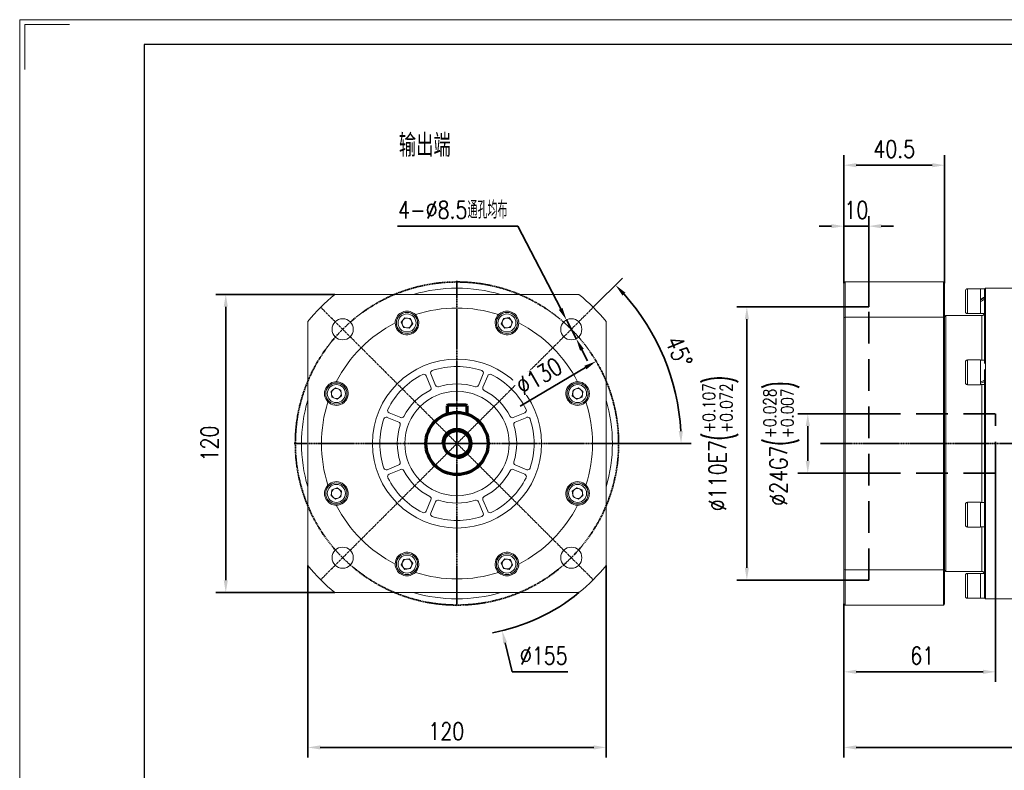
# Model space of a CAD drawing. Header units: millimetres. Extents: x 8145 to 8986, y -564 to 31.
# Tile 2 of 3: x 8145 to 8541, y -271 to 31. Entities that reach past the tile are written whole.
import ezdxf

# ---------------------------------------------------------------- set-up
doc = ezdxf.new("R2010")
doc.units = ezdxf.units.MM
doc.set_wipeout_variables(frame=1)
doc.header["$PDSIZE"] = -5
doc.linetypes.add('CENTER', pattern=[0.6, 0.375, -0.075, 0.075, -0.075])
doc.linetypes.add('DASHED', pattern=[19.05, 12.7, -6.35])
doc.layers.get('0').update_dxf_attribs({"lineweight": 18})
doc.layers.get('Defpoints').update_dxf_attribs({"lineweight": 18})
for name, color, linetype, lineweight in [('1轮廓实线层', 7, 'Continuous', 70), ('2细线层', 4, 'Continuous', 35), ('3中心线层', 1, 'CENTER', 35), ('4虚线层', 6, 'DASHED', 35), ('6文字层', 3, 'Continuous', 35), ('7标注层', 4, 'Continuous', 35), ('图框_外框线', 7, 'Continuous', 18)]:
    doc.layers.add(name, color=color, linetype=linetype, lineweight=lineweight)
doc.styles.add('TH_GBDIM', font='romans.shx', dxfattribs={"width": 0.8, "bigfont": 'gbcbig.shx'})
doc.styles.add('标准', font='txt', dxfattribs={"width": 0.667})
doc.dimstyles.new('TH_GBDIM', dxfattribs={"dimscale": 2, "dimtxt": 3.5, "dimasz": 2.5, "dimexe": 2, "dimexo": 0, "dimgap": 1.5, "dimtad": 1, "dimdec": 1, "dimdsep": 46, "dimtxsty": 'TH_GBDIM', "dimcen": 2.5, "dimclrd": 130, "dimclre": 130, "dimclrt": 3, "dimadec": 0, "dimazin": 2, "dimtfac": 0.714286, "dimtdec": 1, "dimtmove": 0, "dimatfit": 3, "dimfxl": 1, "dimtzin": 0, "dimlwd": -1, "dimlwe": -1, "dimarcsym": 0})

# ---------------------------------------------------------------- blocks, each defined once
blk = doc.blocks.new('*U10')
at = {"layer": '3中心线层'}
blk.add_line((-27.4, -27.4), (27.4, 27.4), dxfattribs=at)
blk = doc.blocks.new('*U9')
at = {"layer": '1轮廓实线层', "color": 0, "linetype": 'ByBlock', "lineweight": -2, "transparency": 16777216}
for p, rotation in [((1847.99, 3242.57), 90), ((1847.99, 3187.77), 180), ((1902.79, 3187.77), 270)]:
    blk.add_blockref('*U10', p, dxfattribs=dict(at, rotation=rotation))
blk.add_blockref('*U10', (1902.79, 3242.57), dxfattribs=at)
blk = doc.blocks.new('*D13')
at = {"layer": '7标注层', "color": 130}
for p, q in [((8375.52, -84.35), (8387.28, -72.6)), ((8386.22, -139.15), (8414.84, -139.15))]:
    blk.add_line(p, q, dxfattribs=at)
blk.add_arc((8320.72, -139.15), 90.12, 3.1791, 41.8209, dxfattribs=at)
at = {"layer": '7标注层', "color": 130, "lineweight": 30}
for points in [[(8388.49, -78.48), (8387.28, -79.63), (8384.45, -75.42)], [(8409.87, -134.18), (8411.54, -134.13), (8410.84, -139.15)]]:
    blk.add_solid(points, dxfattribs=at)
at = {"layer": 'Defpoints', "color": 0, "lineweight": 30}
for p in [(8375.52, -84.35), (8407.77, -115.83), (8255.22, -139.15), (8320.72, -139.15), (8386.22, -139.15)]:
    blk.add_point(p, dxfattribs=at)
at = {"layer": '7标注层', "color": 3, "insert": (8409.99, -102.18), "char_height": 7, "attachment_point": 5, "rotation": 292.5, "style": 'TH_GBDIM'}
blk.add_mtext('45%%d', dxfattribs=at)
blk = doc.blocks.new('*D14')
at = {"layer": '7标注层', "color": 130}
for p, q in [((8476.28, -84.15), (8433.27, -84.15)), ((8437.27, -89.15), (8437.27, -189.15)), ((8476.28, -194.15), (8433.27, -194.15))]:
    blk.add_line(p, q, dxfattribs=at)
at = {"layer": '7标注层', "color": 130, "lineweight": 30}
for points in [[(8438.11, -89.15), (8436.44, -89.15), (8437.27, -84.15)], [(8436.44, -189.15), (8438.11, -189.15), (8437.27, -194.15)]]:
    blk.add_solid(points, dxfattribs=at)
at = {"layer": 'Defpoints', "color": 0, "lineweight": 30}
for p in [(8476.28, -84.15), (8437.27, -194.15), (8476.28, -194.15)]:
    blk.add_point(p, dxfattribs=at)
at = {"layer": '7标注层', "color": 3, "insert": (8426.67, -139.15), "char_height": 7, "attachment_point": 5, "rotation": 90, "style": 'TH_GBDIM'}
blk.add_mtext('{\\A1;{%%c110}{}{E7\\H0.7143x;{\\H2x;\\W0.5;(}\\S+0.107^ +0.072;{\\H2x;\\W0.5;)}}}', dxfattribs=at)
blk = doc.blocks.new('*D15')
at = {"layer": '7标注层', "color": 130}
for p, q in [((8486.28, -127.15), (8457.77, -127.15)), ((8461.77, -132.15), (8461.77, -146.15)), ((8486.28, -151.15), (8457.77, -151.15))]:
    blk.add_line(p, q, dxfattribs=at)
at = {"layer": '7标注层', "color": 130, "lineweight": 30}
for points in [[(8462.61, -132.15), (8460.94, -132.15), (8461.77, -127.15)], [(8460.94, -146.15), (8462.61, -146.15), (8461.77, -151.15)]]:
    blk.add_solid(points, dxfattribs=at)
at = {"layer": 'Defpoints', "color": 0, "lineweight": 30}
for p in [(8486.28, -127.15), (8461.77, -151.15), (8486.28, -151.15)]:
    blk.add_point(p, dxfattribs=at)
at = {"layer": '7标注层', "color": 3, "insert": (8451.17, -139.15), "char_height": 7, "attachment_point": 5, "rotation": 90, "style": 'TH_GBDIM'}
blk.add_mtext('{\\A1;{%%c24}{}{G7\\H0.7143x;{\\H2x;\\W0.5;(}\\S+0.028^ +0.007;{\\H2x;\\W0.5;)}}}', dxfattribs=at)
blk = doc.blocks.new('*D24')
at = {"layer": '7标注层', "color": 130}
for p, q in [((8674.28, -150.65), (8674.28, -265.44)), ((8476.28, -203.65), (8476.28, -265.44)), ((8481.28, -261.44), (8669.28, -261.44))]:
    blk.add_line(p, q, dxfattribs=at)
at = {"layer": '7标注层', "color": 130, "lineweight": 30}
for points in [[(8481.28, -260.6), (8481.28, -262.27), (8476.28, -261.44)], [(8669.28, -262.27), (8669.28, -260.6), (8674.28, -261.44)]]:
    blk.add_solid(points, dxfattribs=at)
at = {"layer": 'Defpoints', "color": 0, "lineweight": 30}
for p in [(8674.28, -150.65), (8476.28, -203.65), (8674.28, -261.44)]:
    blk.add_point(p, dxfattribs=at)
at = {"layer": '7标注层', "color": 3, "insert": (8574.99, -254.94), "char_height": 7, "attachment_point": 5, "style": 'TH_GBDIM'}
blk.add_mtext('198', dxfattribs=at)
blk = doc.blocks.new('*D25')
at = {"layer": '7标注层', "color": 130}
for p, q in [((8537.28, -151.15), (8537.28, -235.02)), ((8476.28, -203.65), (8476.28, -235.02)), ((8532.28, -231.02), (8481.28, -231.02))]:
    blk.add_line(p, q, dxfattribs=at)
at = {"layer": '7标注层', "color": 130, "lineweight": 30}
for points in [[(8481.28, -230.18), (8481.28, -231.85), (8476.28, -231.02)], [(8532.28, -231.85), (8532.28, -230.18), (8537.28, -231.02)]]:
    blk.add_solid(points, dxfattribs=at)
at = {"layer": 'Defpoints', "color": 0, "lineweight": 30}
for p in [(8537.28, -151.15), (8476.28, -203.65), (8476.28, -231.02)]:
    blk.add_point(p, dxfattribs=at)
at = {"layer": '7标注层', "color": 3, "insert": (8507.78, -224.52), "char_height": 7, "attachment_point": 5, "style": 'TH_GBDIM'}
blk.add_mtext('61', dxfattribs=at)
blk = doc.blocks.new('*D26')
at = {"layer": '7标注层', "color": 130}
for p, q in [((8476.28, -74.65), (8476.28, -47.7)), ((8486.28, -84.15), (8486.28, -47.7)), ((8471.28, -51.7), (8466.28, -51.7)), ((8486.28, -51.7), (8476.28, -51.7)), ((8491.28, -51.7), (8496.28, -51.7))]:
    blk.add_line(p, q, dxfattribs=at)
at = {"layer": '7标注层', "color": 130, "lineweight": 30}
for points in [[(8471.28, -52.53), (8471.28, -50.87), (8476.28, -51.7)], [(8491.28, -50.87), (8491.28, -52.53), (8486.28, -51.7)]]:
    blk.add_solid(points, dxfattribs=at)
at = {"layer": 'Defpoints', "color": 0, "lineweight": 30}
for p in [(8476.28, -51.7), (8476.28, -74.65), (8486.28, -84.15)]:
    blk.add_point(p, dxfattribs=at)
at = {"layer": '7标注层', "color": 3, "insert": (8481.28, -45.2), "char_height": 7, "attachment_point": 5, "style": 'TH_GBDIM'}
blk.add_mtext('10', dxfattribs=at)
blk = doc.blocks.new('*D27')
at = {"layer": '7标注层', "color": 130}
for p, q in [((8260.72, -188.21), (8260.72, -265.44)), ((8380.72, -188.21), (8380.72, -265.44)), ((8265.72, -261.44), (8375.72, -261.44))]:
    blk.add_line(p, q, dxfattribs=at)
at = {"layer": '7标注层', "color": 130, "lineweight": 30}
for points in [[(8265.72, -260.6), (8265.72, -262.27), (8260.72, -261.44)], [(8375.72, -262.27), (8375.72, -260.6), (8380.72, -261.44)]]:
    blk.add_solid(points, dxfattribs=at)
at = {"layer": 'Defpoints', "color": 0, "lineweight": 30}
for p in [(8260.72, -188.21), (8380.72, -188.21), (8380.72, -261.44)]:
    blk.add_point(p, dxfattribs=at)
at = {"layer": '7标注层', "color": 3, "insert": (8316.41, -254.94), "char_height": 7, "attachment_point": 5, "style": 'TH_GBDIM'}
blk.add_mtext('120', dxfattribs=at)
blk = doc.blocks.new('*D28')
at = {"layer": '7标注层', "color": 130}
for p, q in [((8271.67, -79.15), (8223.76, -79.15)), ((8227.76, -194.15), (8227.76, -84.15)), ((8271.67, -199.15), (8223.76, -199.15))]:
    blk.add_line(p, q, dxfattribs=at)
at = {"layer": '7标注层', "color": 130, "lineweight": 30}
for points in [[(8228.6, -84.15), (8226.93, -84.15), (8227.76, -79.15)], [(8226.93, -194.15), (8228.6, -194.15), (8227.76, -199.15)]]:
    blk.add_solid(points, dxfattribs=at)
at = {"layer": 'Defpoints', "color": 0, "lineweight": 30}
for p in [(8227.76, -79.15), (8271.67, -79.15), (8271.67, -199.15)]:
    blk.add_point(p, dxfattribs=at)
at = {"layer": '7标注层', "color": 3, "insert": (8221.26, -139.15), "char_height": 7, "attachment_point": 5, "rotation": 90, "style": 'TH_GBDIM'}
blk.add_mtext('120', dxfattribs=at)
blk = doc.blocks.new('*D32')
at = {"layer": '7标注层', "color": 130}
for p, q in [((8296.79, -51.7), (8345.15, -51.7)), ((8345.15, -51.7), (8362.42, -84.98)), ((8368.64, -96.96), (8364.72, -89.42)), ((8370.94, -101.4), (8373.25, -105.84))]:
    blk.add_line(p, q, dxfattribs=at)
at = {"layer": '7标注层', "color": 130, "lineweight": 30}
for points in [[(8361.68, -85.36), (8363.16, -84.6), (8364.72, -89.42)], [(8371.68, -101.02), (8370.2, -101.78), (8368.64, -96.96)]]:
    blk.add_solid(points, dxfattribs=at)
at = {"layer": 'Defpoints', "color": 0, "lineweight": 30}
for p in [(8364.72, -89.42), (8368.64, -96.96)]:
    blk.add_point(p, dxfattribs=at)
at = {"layer": '7标注层', "color": 3, "insert": (8319.06, -45.16), "char_height": 7, "attachment_point": 5, "style": 'TH_GBDIM'}
blk.add_mtext('{4-∅8.5通孔均布}{}{}', dxfattribs=at)
blk = doc.blocks.new('*D34')
at = {"layer": '7标注层', "color": 130}
for p, q in [((8320.72, -144.15), (8320.72, -134.15)), ((8315.72, -139.15), (8325.72, -139.15)), ((8340.07, -219.35), (8342.88, -231.02)), ((8365.31, -231.02), (8342.88, -231.02))]:
    blk.add_line(p, q, dxfattribs=at)
blk.add_arc((8320.72, -139.15), 77.5, 280.6049, 309.268, dxfattribs=at)
at = {"layer": '7标注层', "color": 130, "lineweight": 30}
blk.add_solid([(8340.88, -219.16), (8339.26, -219.55), (8338.89, -214.49)], dxfattribs=at)
at = {"layer": 'Defpoints', "color": 0, "lineweight": 30}
for p in [(8302.55, -63.81), (8338.89, -214.49)]:
    blk.add_point(p, dxfattribs=at)
at = {"layer": '7标注层', "color": 3, "insert": (8355.6, -224.52), "char_height": 7, "attachment_point": 5, "style": 'TH_GBDIM'}
blk.add_mtext('{∅155}{}{}', dxfattribs=at)
blk = doc.blocks.new('*D39')
at = {"layer": '7标注层', "color": 130}
blk.add_line((8346.1, -124.13), (8372.35, -108.59), dxfattribs=at)
at = {"layer": '7标注层', "color": 130, "lineweight": 30}
blk.add_solid([(8372.78, -109.31), (8371.93, -107.88), (8376.66, -106.05)], dxfattribs=at)
at = {"layer": 'Defpoints', "color": 0, "lineweight": 30}
for p in [(8376.66, -106.05), (8264.78, -172.26)]:
    blk.add_point(p, dxfattribs=at)
at = {"layer": '7标注层', "color": 3, "insert": (8353.73, -112.06), "char_height": 7, "attachment_point": 5, "rotation": 30.6186, "style": 'TH_GBDIM'}
blk.add_mtext('∅130', dxfattribs=at)
blk = doc.blocks.new('*D42')
at = {"layer": '7标注层', "color": 130}
for p, q in [((8476.28, -74.65), (8476.28, -23.17)), ((8516.78, -74.65), (8516.78, -23.17)), ((8481.28, -27.17), (8511.78, -27.17))]:
    blk.add_line(p, q, dxfattribs=at)
at = {"layer": '7标注层', "color": 130, "lineweight": 30}
for points in [[(8481.28, -26.34), (8481.28, -28.01), (8476.28, -27.17)], [(8511.78, -28.01), (8511.78, -26.34), (8516.78, -27.17)]]:
    blk.add_solid(points, dxfattribs=at)
at = {"layer": 'Defpoints', "color": 0, "lineweight": 30}
for p in [(8516.78, -27.17), (8476.28, -74.65), (8516.78, -74.65)]:
    blk.add_point(p, dxfattribs=at)
at = {"layer": '7标注层', "color": 3, "insert": (8496.53, -20.67), "char_height": 7, "attachment_point": 5, "style": 'TH_GBDIM'}
blk.add_mtext('40.5', dxfattribs=at)

msp = doc.modelspace()

# ---------------------------------------------------------------- linework, layer by layer
at = {"color": 7, "linetype": 'Continuous', "lineweight": 15}
for p, q in [((8476.78, -74.15), (8476.28, -74.65)), ((8476.28, -88.52), (8476.28, -74.65)), ((8476.78, -74.15), (8476.78, -88.35)), ((8476.78, -74.15), (8516.28, -74.15)), ((8516.28, -88.35), (8516.28, -74.15)), ((8516.78, -74.65), (8516.28, -74.15)), ((8516.78, -74.65), (8516.78, -88.52)), ((8271.67, -79.15), (8369.77, -79.15)), ((8525.18, -86.15), (8525.18, -77.65)), ((8531.18, -76.9), (8525.93, -76.9)), ((8531.18, -76.9), (8531.18, -86.9)), ((8532.78, -76.96), (8531.18, -76.96)), ((8533.28, -76.65), (8532.78, -77.15)), ((8532.78, -76.96), (8532.78, -77.15)), ((8532.78, -106.94), (8532.78, -77.17)), ((8546.28, -76.65), (8533.28, -76.65)), ((8533.28, -76.65), (8533.28, -201.65)), ((8303.98, -87.29), (8303.55, -86.9)), ((8337.89, -86.9), (8337.46, -87.29)), ((8525.93, -86.9), (8531.18, -86.9)), ((8531.18, -86.84), (8532.76, -86.84)), ((8260.72, -188.21), (8260.72, -90.1)), ((8295.92, -90.06), (8295.88, -90.64)), ((8298.34, -90.35), (8299.74, -88.52)), ((8299.22, -92.48), (8298.34, -90.35)), ((8299.74, -88.52), (8302.03, -88.81)), ((8302.92, -90.95), (8301.51, -92.78)), ((8302.03, -88.81), (8302.92, -90.95)), ((8338.52, -90.95), (8339.4, -88.82)), ((8339.93, -92.78), (8338.52, -90.95)), ((8339.4, -88.82), (8341.69, -88.51)), ((8341.69, -88.51), (8343.1, -90.34)), ((8343.1, -90.34), (8342.22, -92.48)), ((8345.56, -90.64), (8345.52, -90.06)), ((8380.72, -90.1), (8380.72, -188.21)), ((8476.28, -88.52), (8476.78, -88.35)), ((8476.28, -189.79), (8476.28, -88.52)), ((8476.78, -88.35), (8476.78, -189.96)), ((8516.28, -88.35), (8476.78, -88.35)), ((8516.28, -189.96), (8516.28, -88.35)), ((8516.28, -88.35), (8516.78, -88.52)), ((8517.28, -87.65), (8516.78, -88.15)), ((8516.78, -88.52), (8516.78, -189.79)), ((8531.78, -87.65), (8517.28, -87.65)), ((8517.28, -87.65), (8517.28, -190.65)), ((8301.51, -92.78), (8299.22, -92.48)), ((8342.22, -92.48), (8339.93, -92.78)), ((8525.18, -114.78), (8525.18, -106.28)), ((8531.18, -105.53), (8525.93, -105.53)), ((8531.18, -105.53), (8531.18, -115.53)), ((8532.78, -105.59), (8531.18, -105.59)), ((8532.78, -201.14), (8532.78, -109.38)), ((8272.21, -114.31), (8271.63, -114.35)), ((8310.26, -116.51), (8308.34, -111.88)), ((8310.19, -111.11), (8312.11, -115.75)), ((8329.33, -115.75), (8331.25, -111.11)), ((8333.1, -111.88), (8331.18, -116.51)), ((8369.81, -114.35), (8369.23, -114.31)), ((8270.08, -118.18), (8271.91, -116.77)), ((8270.39, -120.47), (8270.08, -118.18)), ((8271.91, -116.77), (8274.05, -117.65)), ((8274.05, -117.65), (8274.35, -119.94)), ((8367.09, -119.95), (8367.39, -117.66)), ((8367.39, -117.66), (8369.52, -116.77)), ((8369.52, -116.77), (8371.36, -118.18)), ((8371.36, -118.18), (8371.06, -120.47)), ((8525.93, -115.53), (8531.18, -115.53)), ((8531.18, -115.47), (8532.78, -115.47)), ((8268.47, -121.98), (8268.85, -122.42)), ((8272.52, -121.35), (8270.39, -120.47)), ((8274.35, -119.94), (8272.52, -121.35)), ((8368.92, -121.35), (8367.09, -119.95)), ((8371.06, -120.47), (8368.92, -121.35)), ((8372.59, -122.42), (8372.97, -121.98)), ((8297.31, -130.54), (8292.68, -128.62)), ((8293.45, -126.77), (8298.08, -128.69)), ((8343.36, -128.69), (8347.99, -126.77)), ((8348.76, -128.62), (8344.13, -130.54)), ((8292.68, -149.68), (8297.31, -147.76)), ((8298.08, -149.61), (8293.45, -151.53)), ((8347.99, -151.53), (8343.36, -149.61)), ((8344.13, -147.76), (8348.76, -149.68)), ((8268.85, -155.89), (8268.47, -156.32)), ((8270.08, -160.13), (8270.38, -157.84)), ((8270.38, -157.84), (8272.52, -156.95)), ((8272.52, -156.95), (8274.35, -158.36)), ((8367.09, -158.36), (8368.92, -156.95)), ((8368.92, -156.95), (8371.05, -157.84)), ((8371.05, -157.84), (8371.36, -160.12)), ((8372.97, -156.32), (8372.59, -155.89)), ((8271.92, -161.53), (8270.08, -160.13)), ((8274.05, -160.65), (8271.92, -161.53)), ((8274.35, -158.36), (8274.05, -160.65)), ((8308.34, -166.42), (8310.26, -161.79)), ((8331.18, -161.79), (8333.1, -166.42)), ((8367.39, -160.65), (8367.09, -158.36)), ((8369.53, -161.53), (8367.39, -160.65)), ((8371.36, -160.12), (8369.53, -161.53)), ((8271.63, -163.96), (8272.21, -163.99)), ((8312.11, -162.56), (8310.19, -167.19)), ((8331.25, -167.19), (8329.33, -162.56)), ((8369.23, -163.99), (8369.81, -163.96)), ((8525.18, -164.1), (8525.18, -163.53)), ((8525.18, -172.03), (8525.18, -164.1)), ((8531.18, -162.78), (8525.93, -162.78)), ((8531.18, -162.78), (8531.18, -163.45)), ((8532.78, -162.84), (8531.18, -162.84)), ((8531.18, -163.45), (8531.18, -172.78)), ((8525.93, -172.78), (8531.18, -172.78)), ((8531.18, -172.72), (8532.78, -172.72)), ((8298.34, -187.96), (8299.22, -185.82)), ((8299.22, -185.82), (8301.51, -185.52)), ((8301.51, -185.52), (8302.92, -187.35)), ((8338.52, -187.36), (8339.93, -185.52)), ((8339.93, -185.52), (8342.22, -185.82)), ((8342.22, -185.82), (8343.1, -187.95)), ((8295.88, -187.66), (8295.92, -188.24)), ((8299.75, -189.79), (8298.34, -187.96)), ((8302.04, -189.49), (8299.75, -189.79)), ((8302.92, -187.35), (8302.04, -189.49)), ((8339.41, -189.49), (8338.52, -187.36)), ((8341.7, -189.79), (8339.41, -189.49)), ((8343.1, -187.95), (8341.7, -189.79)), ((8345.52, -188.24), (8345.56, -187.66)), ((8476.78, -189.96), (8476.28, -189.79)), ((8476.28, -203.65), (8476.28, -189.79)), ((8476.78, -189.96), (8516.28, -189.96)), ((8476.78, -189.96), (8476.78, -204.15)), ((8516.78, -189.79), (8516.28, -189.96)), ((8516.28, -204.15), (8516.28, -189.96)), ((8516.78, -189.79), (8516.78, -203.65)), ((8303.55, -191.4), (8303.98, -191.02)), ((8337.46, -191.02), (8337.89, -191.4)), ((8516.78, -190.15), (8517.28, -190.65)), ((8517.28, -190.65), (8531.78, -190.65)), ((8525.18, -196.4), (8525.18, -192.15)), ((8531.18, -191.4), (8525.93, -191.4)), ((8531.18, -191.4), (8531.18, -196.4)), ((8532.76, -191.46), (8531.18, -191.46)), ((8525.18, -200.65), (8525.18, -196.4)), ((8531.18, -196.4), (8531.18, -201.4)), ((8369.77, -199.15), (8271.67, -199.15)), ((8525.93, -201.4), (8531.18, -201.4)), ((8531.18, -201.34), (8532.78, -201.34)), ((8532.78, -201.15), (8533.28, -201.65)), ((8532.78, -201.15), (8532.78, -201.34)), ((8533.28, -201.65), (8546.28, -201.65)), ((8476.28, -203.65), (8476.78, -204.15)), ((8516.28, -204.15), (8476.78, -204.15)), ((8516.28, -204.15), (8516.78, -203.65))]:
    msp.add_line(p, q, dxfattribs=at)
at = {"color": 8, "linetype": 'Continuous', "lineweight": 15}
for p, q in [((8525.93, -76.9), (8525.93, -86.9)), ((8531.78, -105.59), (8531.78, -87.65)), ((8525.93, -105.53), (8525.93, -115.53)), ((8531.78, -162.84), (8531.78, -115.47)), ((8525.93, -162.78), (8525.93, -163.45)), ((8525.93, -163.45), (8525.93, -172.78)), ((8531.78, -190.65), (8531.78, -172.72)), ((8525.93, -191.4), (8525.93, -196.4)), ((8525.93, -196.4), (8525.93, -201.4))]:
    msp.add_line(p, q, dxfattribs=at)
at = {"color": 7, "linetype": 'Continuous', "lineweight": 15}
for centre, radius in [((8300.63, -90.65), 4.25), ((8300.63, -90.65), 3.62), ((8340.81, -90.65), 4.25), ((8340.81, -90.65), 3.62), ((8274.76, -93.19), 4.25), ((8366.68, -93.19), 4.25), ((8320.72, -139.15), 34), ((8272.22, -119.06), 4.25), ((8272.22, -119.06), 3.63), ((8320.72, -139.15), 21), ((8369.22, -119.06), 4.25), ((8369.22, -119.06), 3.63), ((8272.22, -159.24), 4.25), ((8272.22, -159.24), 3.63), ((8369.22, -159.24), 4.25), ((8369.22, -159.24), 3.63), ((8274.76, -185.11), 4.25), ((8366.68, -185.11), 4.25), ((8300.63, -187.66), 4.25), ((8300.63, -187.66), 3.62), ((8340.81, -187.66), 4.25), ((8340.81, -187.66), 3.63)]:
    msp.add_circle(centre, radius, dxfattribs=at)
for centre, radius, start, end in [((8320.72, -139.15), 77.5, 129.268, 140.732), ((8320.72, -139.15), 62.5, 73.7398, 106.2602), ((8320.72, -139.15), 77.5, 39.268, 50.732), ((8525.93, -77.65), 0.75, 90, 180), ((8300.63, -90.65), 4.75, 52.0781, 172.9219), ((8320.72, -139.15), 54.5, 72.1162, 107.8838), ((8340.81, -90.65), 4.75, 7.0781, 127.9219), ((8525.93, -86.15), 0.75, 180, 270), ((8531.78, -86.65), 1, 270, 349.0472), ((8320.72, -139.15), 54.5, 117.1162, 152.8838), ((8300.63, -90.65), 4.75, 179.9286, 45.0714), ((8300.63, -90.65), 2, 142.5517, 202.5517), ((8300.63, -90.65), 2, 82.5517, 142.5517), ((8300.63, -90.65), 2, 22.5517, 82.5517), ((8300.63, -90.65), 2, 322.5517, 22.5517), ((8340.81, -90.65), 4.75, 134.9286, 0.0714), ((8340.81, -90.65), 2, 157.5517, 217.5517), ((8340.81, -90.65), 2, 97.5517, 157.5517), ((8340.81, -90.65), 2, 37.5517, 97.5517), ((8340.81, -90.65), 2, 337.5517, 37.5517), ((8320.72, -139.15), 54.5, 27.1162, 62.8838), ((8300.63, -90.65), 2, 202.5517, 262.5517), ((8300.63, -90.65), 2, 262.5517, 322.5517), ((8340.81, -90.65), 2, 217.5517, 277.5517), ((8340.81, -90.65), 2, 277.5517, 337.5517), ((8320.72, -139.15), 34, 90, 180), ((8320.72, -139.15), 34, 0, 90), ((8525.93, -106.28), 0.75, 90, 180), ((8311.11, -110.73), 1, 108.6774, 202.5), ((8320.72, -139.15), 31, 71.3226, 108.6774), ((8330.33, -110.73), 1, 337.5, 71.3226), ((8272.22, -119.06), 4.75, 97.0781, 217.9219), ((8272.22, -119.06), 4.75, 224.9286, 90.0714), ((8320.72, -139.15), 31, 116.3226, 153.6774), ((8307.42, -112.26), 1, 22.5, 116.3226), ((8334.02, -112.26), 1, 63.6774, 157.5), ((8320.72, -139.15), 31, 26.3226, 63.6774), ((8369.22, -119.06), 4.75, 89.9286, 315.0714), ((8369.22, -119.06), 4.75, 322.0781, 82.9219), ((8525.93, -114.78), 0.75, 180, 270), ((8272.22, -119.06), 2, 127.5517, 187.5517), ((8272.22, -119.06), 2, 67.5517, 127.5517), ((8272.22, -119.06), 2, 7.5517, 67.5517), ((8320.72, -139.15), 24, 117.0886, 152.9114), ((8309.34, -116.89), 1, 297.0886, 22.5), ((8313.03, -115.36), 1, 202.5, 287.9114), ((8320.72, -139.15), 24, 72.0886, 107.9114), ((8328.41, -115.36), 1, 252.0886, 337.5), ((8332.1, -116.89), 1, 157.5, 242.9114), ((8320.72, -139.15), 24, 27.0886, 62.9114), ((8369.22, -119.06), 2, 112.5517, 172.5517), ((8369.22, -119.06), 2, 52.5517, 112.5517), ((8369.22, -119.06), 2, 352.5517, 52.5517), ((8320.72, -139.15), 62.5, 163.7398, 196.2602), ((8320.72, -139.15), 54.5, 162.1162, 197.8838), ((8272.22, -119.06), 2, 187.5517, 247.5517), ((8272.22, -119.06), 2, 247.5517, 307.5517), ((8272.22, -119.06), 2, 307.5517, 7.5517), ((8369.22, -119.06), 2, 172.5517, 232.5517), ((8369.22, -119.06), 2, 232.5517, 292.5517), ((8369.22, -119.06), 2, 292.5517, 352.5517), ((8320.72, -139.15), 54.5, 342.1162, 17.8838), ((8320.72, -139.15), 62.5, 0, 16.2602), ((8293.83, -125.85), 1, 153.6774, 247.5), ((8347.61, -125.85), 1, 292.5, 26.3226), ((8320.72, -139.15), 31, 161.3226, 198.6774), ((8292.3, -129.54), 1, 67.5, 161.3226), ((8296.93, -131.46), 1, 342.0886, 67.5), ((8298.46, -127.77), 1, 247.5, 332.9114), ((8342.98, -127.77), 1, 207.0886, 292.5), ((8344.51, -131.46), 1, 112.5, 197.9114), ((8349.14, -129.54), 1, 18.6774, 112.5), ((8320.72, -139.15), 31, 341.3226, 18.6774), ((8320.72, -139.15), 24, 162.0886, 197.9114), ((8320.72, -139.15), 24, 342.0886, 17.9114), ((8320.72, -139.15), 62.5, 343.7398, 0), ((8292.3, -148.76), 1, 198.6774, 292.5), ((8296.93, -146.84), 1, 292.5, 17.9114), ((8298.46, -150.54), 1, 27.0886, 112.5), ((8320.72, -139.15), 24, 207.0886, 242.9114), ((8320.72, -139.15), 24, 297.0886, 332.9114), ((8342.98, -150.54), 1, 67.5, 152.9114), ((8344.51, -146.84), 1, 162.0886, 247.5), ((8349.14, -148.76), 1, 247.5, 341.3226), ((8293.83, -152.45), 1, 112.5, 206.3226), ((8320.72, -139.15), 31, 206.3226, 243.6774), ((8320.72, -139.15), 31, 296.3226, 333.6774), ((8347.61, -152.45), 1, 333.6774, 67.5), ((8272.22, -159.24), 4.75, 142.0781, 262.9219), ((8272.22, -159.24), 4.75, 269.9286, 135.0714), ((8272.22, -159.24), 2, 112.5517, 172.5517), ((8272.22, -159.24), 2, 52.5517, 112.5517), ((8272.22, -159.24), 2, 352.5517, 52.5517), ((8369.22, -159.24), 4.75, 44.9286, 270.0714), ((8369.22, -159.24), 2, 127.5517, 187.5517), ((8369.22, -159.24), 2, 67.5517, 127.5517), ((8369.22, -159.24), 4.75, 277.0781, 37.9219), ((8369.22, -159.24), 2, 7.5517, 67.5517), ((8272.22, -159.24), 2, 172.5517, 232.5517), ((8272.22, -159.24), 2, 232.5517, 292.5517), ((8272.22, -159.24), 2, 292.5517, 352.5517), ((8309.34, -161.41), 1, 337.5, 62.9114), ((8313.03, -162.94), 1, 72.0886, 157.5), ((8320.72, -139.15), 24, 252.0886, 287.9114), ((8328.41, -162.94), 1, 22.5, 107.9114), ((8332.1, -161.41), 1, 117.0886, 202.5), ((8369.22, -159.24), 2, 187.5517, 247.5517), ((8369.22, -159.24), 2, 247.5517, 307.5517), ((8369.22, -159.24), 2, 307.5517, 7.5517), ((8320.72, -139.15), 54.5, 207.1162, 242.8838), ((8320.72, -139.15), 54.5, 297.1162, 332.8838), ((8525.93, -163.53), 0.75, 90, 180), ((8307.42, -166.04), 1, 243.6774, 337.5), ((8311.11, -167.57), 1, 157.5, 251.3226), ((8320.72, -139.15), 31, 251.3226, 288.6774), ((8330.33, -167.57), 1, 288.6774, 22.5), ((8334.02, -166.04), 1, 202.5, 296.3226), ((8525.93, -172.03), 0.75, 180, 270), ((8300.63, -187.66), 4.75, 314.9286, 180.0714), ((8300.63, -187.66), 2, 97.5517, 157.5517), ((8300.63, -187.66), 2, 37.5517, 97.5517), ((8340.81, -187.66), 4.75, 359.9286, 225.0714), ((8340.81, -187.66), 2, 82.5517, 142.5517), ((8340.81, -187.66), 2, 22.5517, 82.5517), ((8320.72, -139.15), 77.5, 219.268, 230.732), ((8300.63, -187.66), 4.75, 187.0781, 307.9219), ((8300.63, -187.66), 2, 157.5517, 217.5517), ((8300.63, -187.66), 2, 217.5517, 277.5517), ((8300.63, -187.66), 2, 277.5517, 337.5517), ((8300.63, -187.66), 2, 337.5517, 37.5517), ((8340.81, -187.66), 4.75, 232.0781, 352.9219), ((8340.81, -187.66), 2, 142.5517, 202.5517), ((8340.81, -187.66), 2, 202.5517, 262.5517), ((8340.81, -187.66), 2, 262.5517, 322.5517), ((8340.81, -187.66), 2, 322.5517, 22.5517), ((8320.72, -139.15), 77.5, 309.268, 320.732), ((8320.72, -139.15), 54.5, 252.1162, 287.8838), ((8525.93, -192.15), 0.75, 90, 180), ((8531.78, -191.65), 1, 10.9528, 90), ((8320.72, -139.15), 62.5, 253.7398, 286.2602), ((8525.93, -200.65), 0.75, 180, 270)]:
    msp.add_arc(centre, radius, start, end, dxfattribs=at)
for centre, major_axis, ratio, start_param, end_param in [((8531.18, -81.9), (8.55, 4.91), 0.068076, 1.343653, 1.531757), ((8531.18, -81.9), (5.78, 3.32), 0.068076, 1.251528, 1.531757), ((8532.78, -81.9), (8.55, 4.91), 0.068076, 1.531757, 1.71986), ((8531.18, -110.53), (8.44, 3.71), 0.38686, 4.543908, 4.732011), ((8532.78, -110.53), (8.44, 3.71), 0.38686, 4.355804, 4.543908)]:
    msp.add_ellipse(centre, major_axis=major_axis, ratio=ratio, start_param=start_param, end_param=end_param, dxfattribs=at)
at = {"layer": '1轮廓实线层'}
for p, q in [((8317.12, -123.65), (8316.72, -124.05)), ((8316.72, -124.05), (8316.72, -127.31)), ((8317.12, -123.65), (8324.32, -123.65)), ((8324.72, -124.05), (8324.32, -123.65)), ((8324.72, -124.05), (8324.72, -127.31))]:
    msp.add_line(p, q, dxfattribs=at)
for radius in [12.5, 5.25]:
    msp.add_circle((8320.72, -139.15), radius, dxfattribs=at)
at = {"layer": '2细线层'}
msp.add_arc((8320.72, -139.15), 6, 270, 180, dxfattribs=at)
at = {"layer": '3中心线层'}
for p, q in [((8320.72, -73.65), (8320.72, -204.65)), ((8255.22, -139.15), (8386.22, -139.15)), ((8466.92, -139.15), (8685.28, -139.15))]:
    msp.add_line(p, q, dxfattribs=at)
msp.add_circle((8320.72, -139.15), 65, dxfattribs=at)
at = {"layer": '4虚线层'}
for p, q in [((8476.28, -84.15), (8486.28, -84.15)), ((8486.28, -194.15), (8486.28, -84.15)), ((8486.28, -127.15), (8537.28, -127.15)), ((8537.28, -151.15), (8537.28, -127.15)), ((8486.28, -151.15), (8537.28, -151.15)), ((8476.28, -194.15), (8486.28, -194.15))]:
    msp.add_line(p, q, dxfattribs=at)
at = {"layer": '图框_外框线', "color": 3}
msp.add_lwpolyline([(8144.9, -563.57), (8986.26, -563.57), (8986.26, 31.38), (8144.9, 31.38)], close=True, dxfattribs=at)
msp.add_lwpolyline([(8146.91, 11.35), (8146.91, 29.38), (8164.93, 29.38)], dxfattribs=at)
at = {"layer": '图框_外框线', "color": 3, "lineweight": 25}
msp.add_lwpolyline([(8194.98, -553.56), (8976.24, -553.56), (8976.24, 21.37), (8194.98, 21.37)], close=True, dxfattribs=at)

# ---------------------------------------------------------------- block references
at = {"layer": '1轮廓实线层'}
msp.add_blockref('*U9', (6445.33, -3354.32), dxfattribs=at)

# ---------------------------------------------------------------- texts
at = {"layer": '6文字层', "insert": (8297.37, -14.87), "char_height": 8, "attachment_point": 1, "style": '标准'}
msp.add_mtext_dynamic_manual_height_columns('输出端', width=52.1385, gutter_width=25, heights=[0], dxfattribs=at)

# ---------------------------------------------------------------- dimensions: what is measured, and where the dimension line sits
at = {"layer": '7标注层'}
dim = msp.add_linear_dim(base=(8516.78, -27.17), p1=(8476.28, -74.65), p2=(8516.78, -74.65), dimstyle='TH_GBDIM', dxfattribs=at)
dim.commit()
dim.dimension.update_dxf_attribs({"geometry": '*D42', "text_midpoint": (8496.53, -20.67)})
dim = msp.add_diameter_dim_2p(p1=(8368.64, -96.96), p2=(8364.72, -89.42), text='{4-<>通孔均布}{}{}', dimstyle='TH_GBDIM', override={"dimgap": 1.5, "dimtad": 1, "dimtih": 0, "dimtoh": 1, "dimdec": 1, "dimlfac": 1, "dimse1": 0, "dimse2": 0, "dimsd1": 0, "dimsd2": 0, "dimtix": 0, "dimtofl": 1, "dimatfit": 3}, dxfattribs=at)
dim.commit()
dim.dimension.update_dxf_attribs({"geometry": '*D32', "text_midpoint": (8319.06, -51.7), "dimtype": 163})
for base, p1, p2, picture, middle in [((8476.28, -51.7), (8486.28, -84.15), (8476.28, -74.65), '*D26', (8481.28, -51.7)), ((8674.28, -261.44), (8476.28, -203.65), (8674.28, -150.65), '*D24', (8574.99, -261.44)), ((8476.28, -231.02), (8537.28, -151.15), (8476.28, -203.65), '*D25', (8507.78, -231.02)), ((8380.72, -261.44), (8260.72, -188.21), (8380.72, -188.21), '*D27', (8316.41, -261.44))]:
    dim = msp.add_linear_dim(base=base, p1=p1, p2=p2, dimstyle='TH_GBDIM', dxfattribs=at)
    dim.commit()
    dim.dimension.update_dxf_attribs({"geometry": picture, "text_midpoint": middle, "dimtype": 160})
dim = msp.add_diameter_dim_2p(p1=(8302.55, -63.81), p2=(8338.89, -214.49), text='{<>}{}{}', dimstyle='TH_GBDIM', override={"dimtih": 1, "dimtoh": 1, "dimtofl": 0}, dxfattribs=at)
dim.commit()
dim.dimension.update_dxf_attribs({"geometry": '*D34', "text_midpoint": (8355.6, -224.52)})
dim = msp.add_angular_dim_2l(base=(8407.77, -115.83), line1=((8255.22, -139.15), (8386.22, -139.15)), line2=((8320.72, -139.15), (8375.52, -84.35)), dimstyle='TH_GBDIM', dxfattribs=at)
dim.commit()
dim.dimension.update_dxf_attribs({"geometry": '*D13', "text_midpoint": (8409.99, -102.18)})
dim = msp.add_linear_dim(base=(8227.76, -79.15), p1=(8271.67, -199.15), p2=(8271.67, -79.15), angle=90, dimstyle='TH_GBDIM', dxfattribs=at)
dim.commit()
dim.dimension.update_dxf_attribs({"geometry": '*D28', "text_midpoint": (8221.26, -139.15)})
dim = msp.add_linear_dim(base=(8437.27, -194.15), p1=(8476.28, -84.15), p2=(8476.28, -194.15), angle=90, text='{\\A1;{%%c<>}{}{E7\\H0.7143x;{\\H2x;\\W0.5;(}\\S+0.107^ +0.072;{\\H2x;\\W0.5;)}}}', dimstyle='TH_GBDIM', override={"dimgap": 1.5, "dimtad": 1, "dimjust": 0, "dimdec": 1, "dimlfac": 1, "dimse1": 0, "dimse2": 0, "dimsd1": 0, "dimsd2": 0, "dimtp": 0.107, "dimtm": -0.072, "dimtdec": 3, "dimtzin": 8}, dxfattribs=at)
dim.commit()
dim.dimension.update_dxf_attribs({"geometry": '*D14', "text_midpoint": (8426.67, -139.15)})
dim = msp.add_linear_dim(base=(8461.77, -151.15), p1=(8486.28, -127.15), p2=(8486.28, -151.15), angle=90, text='{\\A1;{%%c<>}{}{G7\\H0.7143x;{\\H2x;\\W0.5;(}\\S+0.028^ +0.007;{\\H2x;\\W0.5;)}}}', dimstyle='TH_GBDIM', override={"dimtp": 0.028, "dimtm": -0.007, "dimtdec": 3, "dimtzin": 8}, dxfattribs=at)
dim.commit()
dim.dimension.update_dxf_attribs({"geometry": '*D15', "text_midpoint": (8461.77, -139.15), "dimtype": 160})

# ---------------------------------------------------------------- next in the draw order: wipeouts: each hides what was drawn before it
msp.add_wipeout([(8347, -120.58), (8343.02, -113.87), (8360.46, -103.55), (8364.44, -110.26)]).dxf.layer = '1轮廓实线层'

# ---------------------------------------------------------------- next in the draw order: dimensions: what is measured, and where the dimension line sits
dim = msp.add_diameter_dim_2p(p1=(8264.78, -172.26), p2=(8376.66, -106.05), dimstyle='TH_GBDIM', dxfattribs=at)
dim.commit()
dim.dimension.update_dxf_attribs({"geometry": '*D39', "text_midpoint": (8357.04, -117.66), "dimtype": 163})

doc.saveas('drawing.dxf')
